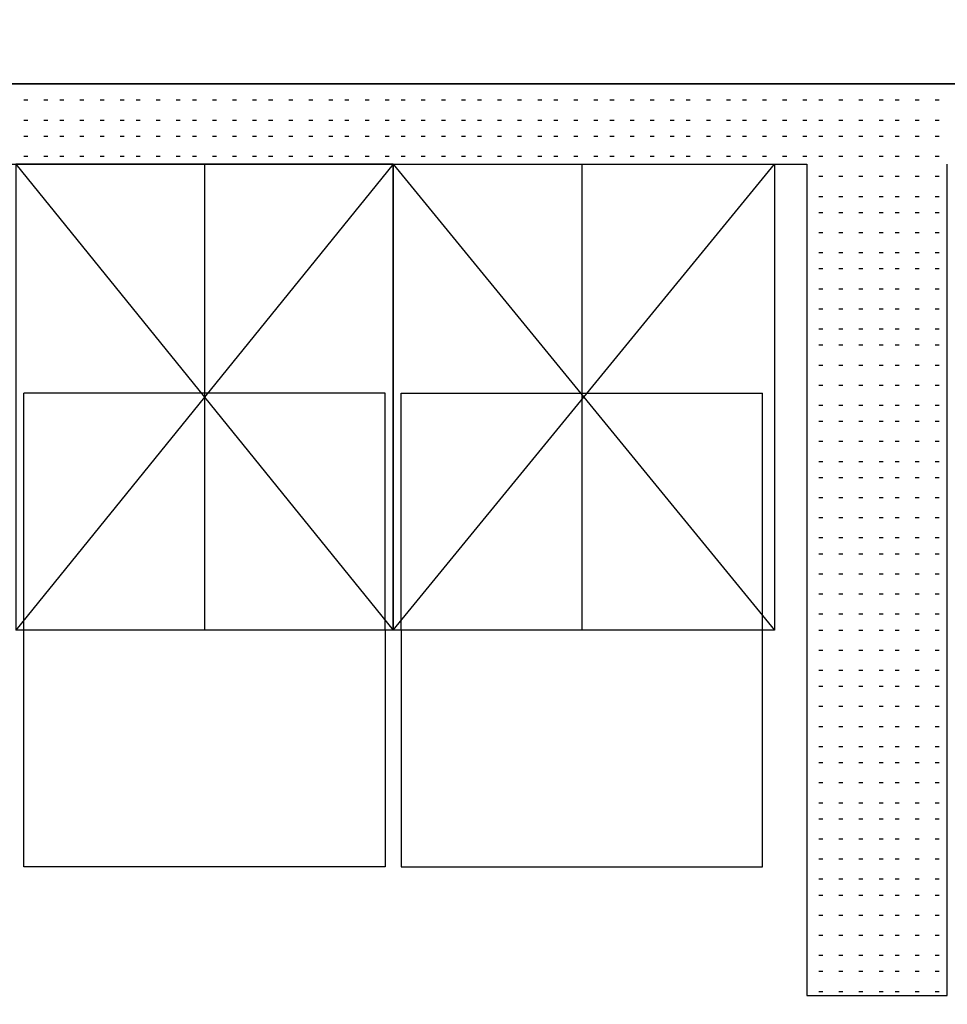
# Model space of a CAD drawing. Header units: millimetres. Extents: x 46 to 491, y -41 to 547.
# Tile 34 of 140: x 105 to 115, y 101 to 111. Entities that reach past the tile are written whole.
import ezdxf
from ezdxf import colors
from ezdxf.entities.mleader import LeaderData, LeaderLine
from ezdxf.math import Vec2, Vec3

# ---------------------------------------------------------------- set-up
doc = ezdxf.new("R2010")
doc.units = ezdxf.units.MM
doc.header["$LTSCALE"] = 10
doc.layers.add('_IE_adresy', color=173, linetype='Continuous')
doc.layers.add('xref', color=252, linetype='Continuous')
doc.styles.add('EEP_adresy', font='ARIALNI.TTF', dxfattribs={"width": 0.9, "height": 20})

# ---------------------------------------------------------------- blocks, each defined once
blk = doc.blocks.new('stacja')
at = {"color": 9, "lineweight": 25}
for points in [[(70.231, 59.351333), (104.605667, 59.351333), (104.605667, 60.198), (20.616334, 60.198), (20.616334, 59.351333)], [(54.864, 59.351333), (50.884667, 59.351333), (50.884667, 54.440666)], [(54.864, 59.351333), (54.864, 54.440666), (50.884667, 54.440666)], [(50.884667, 59.351333), (54.864, 54.440666), (54.864, 59.351333), (50.884667, 54.440666)], [(52.874334, 59.351333), (52.874334, 54.440666)], [(54.864, 59.351333), (58.885667, 59.351333), (58.885667, 54.440666)], [(54.864, 59.351333), (54.864, 54.440666)], [(58.885667, 54.440666), (54.864, 54.440666), (58.885667, 59.351333)], [(54.864, 54.440666), (54.864, 59.351333), (58.885667, 54.440666)], [(54.779334, 54.440666), (54.779334, 56.938333), (50.969334, 56.938333)], [(54.948667, 54.440666), (54.948667, 56.938333), (58.758667, 56.938333)], [(54.779334, 51.943), (50.969334, 51.943), (50.969334, 54.440666)], [(54.948667, 51.943), (58.758667, 51.943), (58.758667, 54.440666)]]:
    blk.add_lwpolyline(points, dxfattribs=at)
for points in [[(20.616334, 60.198), (20.616334, 60.198), (104.605667, 60.198), (104.605667, 60.198)], [(50.969334, 60.028666), (50.969334, 60.028666), (51.011667, 60.028666), (51.011667, 60.028666)], [(51.181, 60.028666), (51.181, 60.028666), (51.223334, 60.028666), (51.223334, 60.028666)], [(51.350334, 60.028666), (51.350334, 60.028666), (51.392667, 60.028666), (51.392667, 60.028666)], [(51.562, 60.028666), (51.562, 60.028666), (51.604334, 60.028666), (51.604334, 60.028666)], [(51.773667, 60.028666), (51.773667, 60.028666), (51.816, 60.028666), (51.816, 60.028666)], [(51.985334, 60.028666), (51.985334, 60.028666), (52.027667, 60.028666), (52.027667, 60.028666)], [(52.154667, 60.028666), (52.154667, 60.028666), (52.197, 60.028666), (52.197, 60.028666)], [(52.366334, 60.028666), (52.366334, 60.028666), (52.408667, 60.028666), (52.408667, 60.028666)], [(52.578, 60.028666), (52.578, 60.028666), (52.620334, 60.028666), (52.620334, 60.028666)], [(52.747334, 60.028666), (52.747334, 60.028666), (52.789667, 60.028666), (52.789667, 60.028666)], [(52.959, 60.028666), (52.959, 60.028666), (53.001334, 60.028666), (53.001334, 60.028666)], [(53.170667, 60.028666), (53.170667, 60.028666), (53.213, 60.028666), (53.213, 60.028666)], [(53.382334, 60.028666), (53.382334, 60.028666), (53.424667, 60.028666), (53.424667, 60.028666)], [(53.551667, 60.028666), (53.551667, 60.028666), (53.594, 60.028666), (53.594, 60.028666)], [(53.763334, 60.028666), (53.763334, 60.028666), (53.805667, 60.028666), (53.805667, 60.028666)], [(53.975, 60.028666), (53.975, 60.028666), (54.017334, 60.028666), (54.017334, 60.028666)], [(54.186667, 60.028666), (54.186667, 60.028666), (54.229, 60.028666), (54.229, 60.028666)], [(54.356, 60.028666), (54.356, 60.028666), (54.398334, 60.028666), (54.398334, 60.028666)], [(54.567667, 60.028666), (54.567667, 60.028666), (54.61, 60.028666), (54.61, 60.028666)], [(54.779334, 60.028666), (54.779334, 60.028666), (54.821667, 60.028666), (54.821667, 60.028666)], [(54.948667, 60.028666), (54.948667, 60.028666), (54.991, 60.028666), (54.991, 60.028666)], [(55.160334, 60.028666), (55.160334, 60.028666), (55.202667, 60.028666), (55.202667, 60.028666)], [(55.372, 60.028666), (55.372, 60.028666), (55.414334, 60.028666), (55.414334, 60.028666)], [(55.583667, 60.028666), (55.583667, 60.028666), (55.626, 60.028666), (55.626, 60.028666)], [(55.753, 60.028666), (55.753, 60.028666), (55.795334, 60.028666), (55.795334, 60.028666)], [(55.964667, 60.028666), (55.964667, 60.028666), (56.007, 60.028666), (56.007, 60.028666)], [(56.176334, 60.028666), (56.176334, 60.028666), (56.218667, 60.028666), (56.218667, 60.028666)], [(56.388, 60.028666), (56.388, 60.028666), (56.430334, 60.028666), (56.430334, 60.028666)], [(56.557334, 60.028666), (56.557334, 60.028666), (56.599667, 60.028666), (56.599667, 60.028666)], [(56.769, 60.028666), (56.769, 60.028666), (56.811334, 60.028666), (56.811334, 60.028666)], [(56.980667, 60.028666), (56.980667, 60.028666), (57.023, 60.028666), (57.023, 60.028666)], [(57.15, 60.028666), (57.15, 60.028666), (57.192334, 60.028666), (57.192334, 60.028666)], [(57.361667, 60.028666), (57.361667, 60.028666), (57.404, 60.028666), (57.404, 60.028666)], [(57.573334, 60.028666), (57.573334, 60.028666), (57.615667, 60.028666), (57.615667, 60.028666)], [(57.785, 60.028666), (57.785, 60.028666), (57.827334, 60.028666), (57.827334, 60.028666)], [(57.954334, 60.028666), (57.954334, 60.028666), (57.996667, 60.028666), (57.996667, 60.028666)], [(58.166, 60.028666), (58.166, 60.028666), (58.208334, 60.028666), (58.208334, 60.028666)], [(58.377667, 60.028666), (58.377667, 60.028666), (58.42, 60.028666), (58.42, 60.028666)], [(58.547, 60.028666), (58.547, 60.028666), (58.589334, 60.028666), (58.589334, 60.028666)], [(58.758667, 60.028666), (58.758667, 60.028666), (58.801, 60.028666), (58.801, 60.028666)], [(58.970334, 60.028666), (58.970334, 60.028666), (59.012667, 60.028666), (59.012667, 60.028666)], [(59.182, 60.028666), (59.182, 60.028666), (59.224334, 60.028666), (59.224334, 60.028666)], [(59.351334, 60.028666), (59.351334, 60.028666), (59.393667, 60.028666), (59.393667, 60.028666)], [(59.563, 60.028666), (59.563, 60.028666), (59.605334, 60.028666), (59.605334, 60.028666)], [(59.774667, 60.028666), (59.774667, 60.028666), (59.817, 60.028666), (59.817, 60.028666)], [(59.986334, 60.028666), (59.986334, 60.028666), (60.028667, 60.028666), (60.028667, 60.028666)], [(60.155667, 60.028666), (60.155667, 60.028666), (60.198, 60.028666), (60.198, 60.028666)], [(60.367334, 60.028666), (60.367334, 60.028666), (60.409667, 60.028666), (60.409667, 60.028666)], [(60.579, 60.028666), (60.579, 60.028666), (60.621334, 60.028666), (60.621334, 60.028666)], [(50.969334, 59.817), (50.969334, 59.817), (51.011667, 59.817), (51.011667, 59.817)], [(51.181, 59.817), (51.181, 59.817), (51.223334, 59.817), (51.223334, 59.817)], [(51.350334, 59.817), (51.350334, 59.817), (51.392667, 59.817), (51.392667, 59.817)], [(51.562, 59.817), (51.562, 59.817), (51.604334, 59.817), (51.604334, 59.817)], [(51.773667, 59.817), (51.773667, 59.817), (51.816, 59.817), (51.816, 59.817)], [(51.985334, 59.817), (51.985334, 59.817), (52.027667, 59.817), (52.027667, 59.817)], [(52.154667, 59.817), (52.154667, 59.817), (52.197, 59.817), (52.197, 59.817)], [(52.366334, 59.817), (52.366334, 59.817), (52.408667, 59.817), (52.408667, 59.817)], [(52.578, 59.817), (52.578, 59.817), (52.620334, 59.817), (52.620334, 59.817)], [(52.747334, 59.817), (52.747334, 59.817), (52.789667, 59.817), (52.789667, 59.817)], [(52.959, 59.817), (52.959, 59.817), (53.001334, 59.817), (53.001334, 59.817)], [(53.170667, 59.817), (53.170667, 59.817), (53.213, 59.817), (53.213, 59.817)], [(53.382334, 59.817), (53.382334, 59.817), (53.424667, 59.817), (53.424667, 59.817)], [(53.551667, 59.817), (53.551667, 59.817), (53.594, 59.817), (53.594, 59.817)], [(53.763334, 59.817), (53.763334, 59.817), (53.805667, 59.817), (53.805667, 59.817)], [(53.975, 59.817), (53.975, 59.817), (54.017334, 59.817), (54.017334, 59.817)], [(54.186667, 59.817), (54.186667, 59.817), (54.229, 59.817), (54.229, 59.817)], [(54.356, 59.817), (54.356, 59.817), (54.398334, 59.817), (54.398334, 59.817)], [(54.567667, 59.817), (54.567667, 59.817), (54.61, 59.817), (54.61, 59.817)], [(54.779334, 59.817), (54.779334, 59.817), (54.821667, 59.817), (54.821667, 59.817)], [(54.948667, 59.817), (54.948667, 59.817), (54.991, 59.817), (54.991, 59.817)], [(55.160334, 59.817), (55.160334, 59.817), (55.202667, 59.817), (55.202667, 59.817)], [(55.372, 59.817), (55.372, 59.817), (55.414334, 59.817), (55.414334, 59.817)], [(55.583667, 59.817), (55.583667, 59.817), (55.626, 59.817), (55.626, 59.817)], [(55.753, 59.817), (55.753, 59.817), (55.795334, 59.817), (55.795334, 59.817)], [(55.964667, 59.817), (55.964667, 59.817), (56.007, 59.817), (56.007, 59.817)], [(56.176334, 59.817), (56.176334, 59.817), (56.218667, 59.817), (56.218667, 59.817)], [(56.388, 59.817), (56.388, 59.817), (56.430334, 59.817), (56.430334, 59.817)], [(56.557334, 59.817), (56.557334, 59.817), (56.599667, 59.817), (56.599667, 59.817)], [(56.769, 59.817), (56.769, 59.817), (56.811334, 59.817), (56.811334, 59.817)], [(56.980667, 59.817), (56.980667, 59.817), (57.023, 59.817), (57.023, 59.817)], [(57.15, 59.817), (57.15, 59.817), (57.192334, 59.817), (57.192334, 59.817)], [(57.361667, 59.817), (57.361667, 59.817), (57.404, 59.817), (57.404, 59.817)], [(57.573334, 59.817), (57.573334, 59.817), (57.615667, 59.817), (57.615667, 59.817)], [(57.785, 59.817), (57.785, 59.817), (57.827334, 59.817), (57.827334, 59.817)], [(57.954334, 59.817), (57.954334, 59.817), (57.996667, 59.817), (57.996667, 59.817)], [(58.166, 59.817), (58.166, 59.817), (58.208334, 59.817), (58.208334, 59.817)], [(58.377667, 59.817), (58.377667, 59.817), (58.42, 59.817), (58.42, 59.817)], [(58.547, 59.817), (58.547, 59.817), (58.589334, 59.817), (58.589334, 59.817)], [(58.758667, 59.817), (58.758667, 59.817), (58.801, 59.817), (58.801, 59.817)], [(58.970334, 59.817), (58.970334, 59.817), (59.012667, 59.817), (59.012667, 59.817)], [(59.182, 59.817), (59.182, 59.817), (59.224334, 59.817), (59.224334, 59.817)], [(59.351334, 59.817), (59.351334, 59.817), (59.393667, 59.817), (59.393667, 59.817)], [(59.563, 59.817), (59.563, 59.817), (59.605334, 59.817), (59.605334, 59.817)], [(59.774667, 59.817), (59.774667, 59.817), (59.817, 59.817), (59.817, 59.817)], [(59.986334, 59.817), (59.986334, 59.817), (60.028667, 59.817), (60.028667, 59.817)], [(60.155667, 59.817), (60.155667, 59.817), (60.198, 59.817), (60.198, 59.817)], [(60.367334, 59.817), (60.367334, 59.817), (60.409667, 59.817), (60.409667, 59.817)], [(60.579, 59.817), (60.579, 59.817), (60.621334, 59.817), (60.621334, 59.817)], [(50.969334, 59.647666), (50.969334, 59.647666), (51.011667, 59.647666), (51.011667, 59.647666)], [(51.181, 59.647666), (51.181, 59.647666), (51.223334, 59.647666), (51.223334, 59.647666)], [(51.350334, 59.647666), (51.350334, 59.647666), (51.392667, 59.647666), (51.392667, 59.647666)], [(51.562, 59.647666), (51.562, 59.647666), (51.604334, 59.647666), (51.604334, 59.647666)], [(51.773667, 59.647666), (51.773667, 59.647666), (51.816, 59.647666), (51.816, 59.647666)], [(51.985334, 59.647666), (51.985334, 59.647666), (52.027667, 59.647666), (52.027667, 59.647666)], [(52.154667, 59.647666), (52.154667, 59.647666), (52.197, 59.647666), (52.197, 59.647666)], [(52.366334, 59.647666), (52.366334, 59.647666), (52.408667, 59.647666), (52.408667, 59.647666)], [(52.578, 59.647666), (52.578, 59.647666), (52.620334, 59.647666), (52.620334, 59.647666)], [(52.747334, 59.647666), (52.747334, 59.647666), (52.789667, 59.647666), (52.789667, 59.647666)], [(52.959, 59.647666), (52.959, 59.647666), (53.001334, 59.647666), (53.001334, 59.647666)], [(53.170667, 59.647666), (53.170667, 59.647666), (53.213, 59.647666), (53.213, 59.647666)], [(53.382334, 59.647666), (53.382334, 59.647666), (53.424667, 59.647666), (53.424667, 59.647666)], [(53.551667, 59.647666), (53.551667, 59.647666), (53.594, 59.647666), (53.594, 59.647666)], [(53.763334, 59.647666), (53.763334, 59.647666), (53.805667, 59.647666), (53.805667, 59.647666)], [(53.975, 59.647666), (53.975, 59.647666), (54.017334, 59.647666), (54.017334, 59.647666)], [(54.186667, 59.647666), (54.186667, 59.647666), (54.229, 59.647666), (54.229, 59.647666)], [(54.356, 59.647666), (54.356, 59.647666), (54.398334, 59.647666), (54.398334, 59.647666)], [(54.567667, 59.647666), (54.567667, 59.647666), (54.61, 59.647666), (54.61, 59.647666)], [(54.779334, 59.647666), (54.779334, 59.647666), (54.821667, 59.647666), (54.821667, 59.647666)], [(54.948667, 59.647666), (54.948667, 59.647666), (54.991, 59.647666), (54.991, 59.647666)], [(55.160334, 59.647666), (55.160334, 59.647666), (55.202667, 59.647666), (55.202667, 59.647666)], [(55.372, 59.647666), (55.372, 59.647666), (55.414334, 59.647666), (55.414334, 59.647666)], [(55.583667, 59.647666), (55.583667, 59.647666), (55.626, 59.647666), (55.626, 59.647666)], [(55.753, 59.647666), (55.753, 59.647666), (55.795334, 59.647666), (55.795334, 59.647666)], [(55.964667, 59.647666), (55.964667, 59.647666), (56.007, 59.647666), (56.007, 59.647666)], [(56.176334, 59.647666), (56.176334, 59.647666), (56.218667, 59.647666), (56.218667, 59.647666)], [(56.388, 59.647666), (56.388, 59.647666), (56.430334, 59.647666), (56.430334, 59.647666)], [(56.557334, 59.647666), (56.557334, 59.647666), (56.599667, 59.647666), (56.599667, 59.647666)], [(56.769, 59.647666), (56.769, 59.647666), (56.811334, 59.647666), (56.811334, 59.647666)], [(56.980667, 59.647666), (56.980667, 59.647666), (57.023, 59.647666), (57.023, 59.647666)], [(57.15, 59.647666), (57.15, 59.647666), (57.192334, 59.647666), (57.192334, 59.647666)], [(57.361667, 59.647666), (57.361667, 59.647666), (57.404, 59.647666), (57.404, 59.647666)], [(57.573334, 59.647666), (57.573334, 59.647666), (57.615667, 59.647666), (57.615667, 59.647666)], [(57.785, 59.647666), (57.785, 59.647666), (57.827334, 59.647666), (57.827334, 59.647666)], [(57.954334, 59.647666), (57.954334, 59.647666), (57.996667, 59.647666), (57.996667, 59.647666)], [(58.166, 59.647666), (58.166, 59.647666), (58.208334, 59.647666), (58.208334, 59.647666)], [(58.377667, 59.647666), (58.377667, 59.647666), (58.42, 59.647666), (58.42, 59.647666)], [(58.547, 59.647666), (58.547, 59.647666), (58.589334, 59.647666), (58.589334, 59.647666)], [(58.758667, 59.647666), (58.758667, 59.647666), (58.801, 59.647666), (58.801, 59.647666)], [(58.970334, 59.647666), (58.970334, 59.647666), (59.012667, 59.647666), (59.012667, 59.647666)], [(59.182, 59.647666), (59.182, 59.647666), (59.224334, 59.647666), (59.224334, 59.647666)], [(59.351334, 59.647666), (59.351334, 59.647666), (59.393667, 59.647666), (59.393667, 59.647666)], [(59.563, 59.647666), (59.563, 59.647666), (59.605334, 59.647666), (59.605334, 59.647666)], [(59.774667, 59.647666), (59.774667, 59.647666), (59.817, 59.647666), (59.817, 59.647666)], [(59.986334, 59.647666), (59.986334, 59.647666), (60.028667, 59.647666), (60.028667, 59.647666)], [(60.155667, 59.647666), (60.155667, 59.647666), (60.198, 59.647666), (60.198, 59.647666)], [(60.367334, 59.647666), (60.367334, 59.647666), (60.409667, 59.647666), (60.409667, 59.647666)], [(60.579, 59.647666), (60.579, 59.647666), (60.621334, 59.647666), (60.621334, 59.647666)], [(50.969334, 59.436), (50.969334, 59.436), (51.011667, 59.436), (51.011667, 59.436)], [(51.181, 59.436), (51.181, 59.436), (51.223334, 59.436), (51.223334, 59.436)], [(51.350334, 59.436), (51.350334, 59.436), (51.392667, 59.436), (51.392667, 59.436)], [(51.562, 59.436), (51.562, 59.436), (51.604334, 59.436), (51.604334, 59.436)], [(51.773667, 59.436), (51.773667, 59.436), (51.816, 59.436), (51.816, 59.436)], [(51.985334, 59.436), (51.985334, 59.436), (52.027667, 59.436), (52.027667, 59.436)], [(52.154667, 59.436), (52.154667, 59.436), (52.197, 59.436), (52.197, 59.436)], [(52.366334, 59.436), (52.366334, 59.436), (52.408667, 59.436), (52.408667, 59.436)], [(52.578, 59.436), (52.578, 59.436), (52.620334, 59.436), (52.620334, 59.436)], [(52.747334, 59.436), (52.747334, 59.436), (52.789667, 59.436), (52.789667, 59.436)], [(52.959, 59.436), (52.959, 59.436), (53.001334, 59.436), (53.001334, 59.436)], [(53.170667, 59.436), (53.170667, 59.436), (53.213, 59.436), (53.213, 59.436)], [(53.382334, 59.436), (53.382334, 59.436), (53.424667, 59.436), (53.424667, 59.436)], [(53.551667, 59.436), (53.551667, 59.436), (53.594, 59.436), (53.594, 59.436)], [(53.763334, 59.436), (53.763334, 59.436), (53.805667, 59.436), (53.805667, 59.436)], [(53.975, 59.436), (53.975, 59.436), (54.017334, 59.436), (54.017334, 59.436)], [(54.186667, 59.436), (54.186667, 59.436), (54.229, 59.436), (54.229, 59.436)], [(54.356, 59.436), (54.356, 59.436), (54.398334, 59.436), (54.398334, 59.436)], [(54.567667, 59.436), (54.567667, 59.436), (54.61, 59.436), (54.61, 59.436)], [(54.779334, 59.436), (54.779334, 59.436), (54.821667, 59.436), (54.821667, 59.436)], [(54.948667, 59.436), (54.948667, 59.436), (54.991, 59.436), (54.991, 59.436)], [(55.160334, 59.436), (55.160334, 59.436), (55.202667, 59.436), (55.202667, 59.436)], [(55.372, 59.436), (55.372, 59.436), (55.414334, 59.436), (55.414334, 59.436)], [(55.583667, 59.436), (55.583667, 59.436), (55.626, 59.436), (55.626, 59.436)], [(55.753, 59.436), (55.753, 59.436), (55.795334, 59.436), (55.795334, 59.436)], [(55.964667, 59.436), (55.964667, 59.436), (56.007, 59.436), (56.007, 59.436)], [(56.176334, 59.436), (56.176334, 59.436), (56.218667, 59.436), (56.218667, 59.436)], [(56.388, 59.436), (56.388, 59.436), (56.430334, 59.436), (56.430334, 59.436)], [(56.557334, 59.436), (56.557334, 59.436), (56.599667, 59.436), (56.599667, 59.436)], [(56.769, 59.436), (56.769, 59.436), (56.811334, 59.436), (56.811334, 59.436)], [(56.980667, 59.436), (56.980667, 59.436), (57.023, 59.436), (57.023, 59.436)], [(57.15, 59.436), (57.15, 59.436), (57.192334, 59.436), (57.192334, 59.436)], [(57.361667, 59.436), (57.361667, 59.436), (57.404, 59.436), (57.404, 59.436)], [(57.573334, 59.436), (57.573334, 59.436), (57.615667, 59.436), (57.615667, 59.436)], [(57.785, 59.436), (57.785, 59.436), (57.827334, 59.436), (57.827334, 59.436)], [(57.954334, 59.436), (57.954334, 59.436), (57.996667, 59.436), (57.996667, 59.436)], [(58.166, 59.436), (58.166, 59.436), (58.208334, 59.436), (58.208334, 59.436)], [(58.377667, 59.436), (58.377667, 59.436), (58.42, 59.436), (58.42, 59.436)], [(58.547, 59.436), (58.547, 59.436), (58.589334, 59.436), (58.589334, 59.436)], [(58.758667, 59.436), (58.758667, 59.436), (58.801, 59.436), (58.801, 59.436)], [(58.970334, 59.436), (58.970334, 59.436), (59.012667, 59.436), (59.012667, 59.436)], [(59.182, 59.436), (59.182, 59.436), (59.224334, 59.436), (59.224334, 59.436)], [(59.351334, 59.436), (59.351334, 59.436), (59.393667, 59.436), (59.393667, 59.436)], [(59.563, 59.436), (59.563, 59.436), (59.605334, 59.436), (59.605334, 59.436)], [(59.774667, 59.436), (59.774667, 59.436), (59.817, 59.436), (59.817, 59.436)], [(59.986334, 59.436), (59.986334, 59.436), (60.028667, 59.436), (60.028667, 59.436)], [(60.155667, 59.436), (60.155667, 59.436), (60.198, 59.436), (60.198, 59.436)], [(60.367334, 59.436), (60.367334, 59.436), (60.409667, 59.436), (60.409667, 59.436)], [(60.579, 59.436), (60.579, 59.436), (60.621334, 59.436), (60.621334, 59.436)], [(42.375667, 59.351333), (42.375667, 59.351333), (59.224334, 59.351333), (59.224334, 59.351333)], [(56.853667, 59.351333), (56.853667, 59.351333), (56.853667, 54.440666), (56.853667, 54.440666)], [(59.224334, 59.351333), (59.224334, 59.351333), (59.224334, 50.588333), (59.224334, 50.588333)], [(60.706, 50.588333), (60.706, 50.588333), (60.706, 59.351333), (60.706, 59.351333)], [(59.351334, 59.224333), (59.351334, 59.224333), (59.393667, 59.224333), (59.393667, 59.224333)], [(59.563, 59.224333), (59.563, 59.224333), (59.605334, 59.224333), (59.605334, 59.224333)], [(59.774667, 59.224333), (59.774667, 59.224333), (59.817, 59.224333), (59.817, 59.224333)], [(59.986334, 59.224333), (59.986334, 59.224333), (60.028667, 59.224333), (60.028667, 59.224333)], [(60.155667, 59.224333), (60.155667, 59.224333), (60.198, 59.224333), (60.198, 59.224333)], [(60.367334, 59.224333), (60.367334, 59.224333), (60.409667, 59.224333), (60.409667, 59.224333)], [(60.579, 59.224333), (60.579, 59.224333), (60.621334, 59.224333), (60.621334, 59.224333)], [(59.351334, 59.012666), (59.351334, 59.012666), (59.393667, 59.012666), (59.393667, 59.012666)], [(59.563, 59.012666), (59.563, 59.012666), (59.605334, 59.012666), (59.605334, 59.012666)], [(59.774667, 59.012666), (59.774667, 59.012666), (59.817, 59.012666), (59.817, 59.012666)], [(59.986334, 59.012666), (59.986334, 59.012666), (60.028667, 59.012666), (60.028667, 59.012666)], [(60.155667, 59.012666), (60.155667, 59.012666), (60.198, 59.012666), (60.198, 59.012666)], [(60.367334, 59.012666), (60.367334, 59.012666), (60.409667, 59.012666), (60.409667, 59.012666)], [(60.579, 59.012666), (60.579, 59.012666), (60.621334, 59.012666), (60.621334, 59.012666)], [(59.351334, 58.843333), (59.351334, 58.843333), (59.393667, 58.843333), (59.393667, 58.843333)], [(59.563, 58.843333), (59.563, 58.843333), (59.605334, 58.843333), (59.605334, 58.843333)], [(59.774667, 58.843333), (59.774667, 58.843333), (59.817, 58.843333), (59.817, 58.843333)], [(59.986334, 58.843333), (59.986334, 58.843333), (60.028667, 58.843333), (60.028667, 58.843333)], [(60.155667, 58.843333), (60.155667, 58.843333), (60.198, 58.843333), (60.198, 58.843333)], [(60.367334, 58.843333), (60.367334, 58.843333), (60.409667, 58.843333), (60.409667, 58.843333)], [(60.579, 58.843333), (60.579, 58.843333), (60.621334, 58.843333), (60.621334, 58.843333)], [(59.351334, 58.631666), (59.351334, 58.631666), (59.393667, 58.631666), (59.393667, 58.631666)], [(59.563, 58.631666), (59.563, 58.631666), (59.605334, 58.631666), (59.605334, 58.631666)], [(59.774667, 58.631666), (59.774667, 58.631666), (59.817, 58.631666), (59.817, 58.631666)], [(59.986334, 58.631666), (59.986334, 58.631666), (60.028667, 58.631666), (60.028667, 58.631666)], [(60.155667, 58.631666), (60.155667, 58.631666), (60.198, 58.631666), (60.198, 58.631666)], [(60.367334, 58.631666), (60.367334, 58.631666), (60.409667, 58.631666), (60.409667, 58.631666)], [(60.579, 58.631666), (60.579, 58.631666), (60.621334, 58.631666), (60.621334, 58.631666)], [(59.351334, 58.42), (59.351334, 58.42), (59.393667, 58.42), (59.393667, 58.42)], [(59.563, 58.42), (59.563, 58.42), (59.605334, 58.42), (59.605334, 58.42)], [(59.774667, 58.42), (59.774667, 58.42), (59.817, 58.42), (59.817, 58.42)], [(59.986334, 58.42), (59.986334, 58.42), (60.028667, 58.42), (60.028667, 58.42)], [(60.155667, 58.42), (60.155667, 58.42), (60.198, 58.42), (60.198, 58.42)], [(60.367334, 58.42), (60.367334, 58.42), (60.409667, 58.42), (60.409667, 58.42)], [(60.579, 58.42), (60.579, 58.42), (60.621334, 58.42), (60.621334, 58.42)], [(59.351334, 58.250666), (59.351334, 58.250666), (59.393667, 58.250666), (59.393667, 58.250666)], [(59.563, 58.250666), (59.563, 58.250666), (59.605334, 58.250666), (59.605334, 58.250666)], [(59.774667, 58.250666), (59.774667, 58.250666), (59.817, 58.250666), (59.817, 58.250666)], [(59.986334, 58.250666), (59.986334, 58.250666), (60.028667, 58.250666), (60.028667, 58.250666)], [(60.155667, 58.250666), (60.155667, 58.250666), (60.198, 58.250666), (60.198, 58.250666)], [(60.367334, 58.250666), (60.367334, 58.250666), (60.409667, 58.250666), (60.409667, 58.250666)], [(60.579, 58.250666), (60.579, 58.250666), (60.621334, 58.250666), (60.621334, 58.250666)], [(59.351334, 58.039), (59.351334, 58.039), (59.393667, 58.039), (59.393667, 58.039)], [(59.563, 58.039), (59.563, 58.039), (59.605334, 58.039), (59.605334, 58.039)], [(59.774667, 58.039), (59.774667, 58.039), (59.817, 58.039), (59.817, 58.039)], [(59.986334, 58.039), (59.986334, 58.039), (60.028667, 58.039), (60.028667, 58.039)], [(60.155667, 58.039), (60.155667, 58.039), (60.198, 58.039), (60.198, 58.039)], [(60.367334, 58.039), (60.367334, 58.039), (60.409667, 58.039), (60.409667, 58.039)], [(60.579, 58.039), (60.579, 58.039), (60.621334, 58.039), (60.621334, 58.039)], [(59.351334, 57.827333), (59.351334, 57.827333), (59.393667, 57.827333), (59.393667, 57.827333)], [(59.563, 57.827333), (59.563, 57.827333), (59.605334, 57.827333), (59.605334, 57.827333)], [(59.774667, 57.827333), (59.774667, 57.827333), (59.817, 57.827333), (59.817, 57.827333)], [(59.986334, 57.827333), (59.986334, 57.827333), (60.028667, 57.827333), (60.028667, 57.827333)], [(60.155667, 57.827333), (60.155667, 57.827333), (60.198, 57.827333), (60.198, 57.827333)], [(60.367334, 57.827333), (60.367334, 57.827333), (60.409667, 57.827333), (60.409667, 57.827333)], [(60.579, 57.827333), (60.579, 57.827333), (60.621334, 57.827333), (60.621334, 57.827333)], [(59.351334, 57.615666), (59.351334, 57.615666), (59.393667, 57.615666), (59.393667, 57.615666)], [(59.563, 57.615666), (59.563, 57.615666), (59.605334, 57.615666), (59.605334, 57.615666)], [(59.774667, 57.615666), (59.774667, 57.615666), (59.817, 57.615666), (59.817, 57.615666)], [(59.986334, 57.615666), (59.986334, 57.615666), (60.028667, 57.615666), (60.028667, 57.615666)], [(60.155667, 57.615666), (60.155667, 57.615666), (60.198, 57.615666), (60.198, 57.615666)], [(60.367334, 57.615666), (60.367334, 57.615666), (60.409667, 57.615666), (60.409667, 57.615666)], [(60.579, 57.615666), (60.579, 57.615666), (60.621334, 57.615666), (60.621334, 57.615666)], [(59.351334, 57.446333), (59.351334, 57.446333), (59.393667, 57.446333), (59.393667, 57.446333)], [(59.563, 57.446333), (59.563, 57.446333), (59.605334, 57.446333), (59.605334, 57.446333)], [(59.774667, 57.446333), (59.774667, 57.446333), (59.817, 57.446333), (59.817, 57.446333)], [(59.986334, 57.446333), (59.986334, 57.446333), (60.028667, 57.446333), (60.028667, 57.446333)], [(60.155667, 57.446333), (60.155667, 57.446333), (60.198, 57.446333), (60.198, 57.446333)], [(60.367334, 57.446333), (60.367334, 57.446333), (60.409667, 57.446333), (60.409667, 57.446333)], [(60.579, 57.446333), (60.579, 57.446333), (60.621334, 57.446333), (60.621334, 57.446333)], [(59.351334, 57.234666), (59.351334, 57.234666), (59.393667, 57.234666), (59.393667, 57.234666)], [(59.563, 57.234666), (59.563, 57.234666), (59.605334, 57.234666), (59.605334, 57.234666)], [(59.774667, 57.234666), (59.774667, 57.234666), (59.817, 57.234666), (59.817, 57.234666)], [(59.986334, 57.234666), (59.986334, 57.234666), (60.028667, 57.234666), (60.028667, 57.234666)], [(60.155667, 57.234666), (60.155667, 57.234666), (60.198, 57.234666), (60.198, 57.234666)], [(60.367334, 57.234666), (60.367334, 57.234666), (60.409667, 57.234666), (60.409667, 57.234666)], [(60.579, 57.234666), (60.579, 57.234666), (60.621334, 57.234666), (60.621334, 57.234666)], [(59.351334, 57.023), (59.351334, 57.023), (59.393667, 57.023), (59.393667, 57.023)], [(59.563, 57.023), (59.563, 57.023), (59.605334, 57.023), (59.605334, 57.023)], [(59.774667, 57.023), (59.774667, 57.023), (59.817, 57.023), (59.817, 57.023)], [(59.986334, 57.023), (59.986334, 57.023), (60.028667, 57.023), (60.028667, 57.023)], [(60.155667, 57.023), (60.155667, 57.023), (60.198, 57.023), (60.198, 57.023)], [(60.367334, 57.023), (60.367334, 57.023), (60.409667, 57.023), (60.409667, 57.023)], [(60.579, 57.023), (60.579, 57.023), (60.621334, 57.023), (60.621334, 57.023)], [(50.969334, 54.440666), (50.969334, 54.440666), (50.969334, 56.938333), (50.969334, 56.938333)], [(58.758667, 54.440666), (58.758667, 54.440666), (58.758667, 56.938333), (58.758667, 56.938333)], [(59.351334, 56.811333), (59.351334, 56.811333), (59.393667, 56.811333), (59.393667, 56.811333)], [(59.563, 56.811333), (59.563, 56.811333), (59.605334, 56.811333), (59.605334, 56.811333)], [(59.774667, 56.811333), (59.774667, 56.811333), (59.817, 56.811333), (59.817, 56.811333)], [(59.986334, 56.811333), (59.986334, 56.811333), (60.028667, 56.811333), (60.028667, 56.811333)], [(60.155667, 56.811333), (60.155667, 56.811333), (60.198, 56.811333), (60.198, 56.811333)], [(60.367334, 56.811333), (60.367334, 56.811333), (60.409667, 56.811333), (60.409667, 56.811333)], [(60.579, 56.811333), (60.579, 56.811333), (60.621334, 56.811333), (60.621334, 56.811333)], [(59.351334, 56.642), (59.351334, 56.642), (59.393667, 56.642), (59.393667, 56.642)], [(59.563, 56.642), (59.563, 56.642), (59.605334, 56.642), (59.605334, 56.642)], [(59.774667, 56.642), (59.774667, 56.642), (59.817, 56.642), (59.817, 56.642)], [(59.986334, 56.642), (59.986334, 56.642), (60.028667, 56.642), (60.028667, 56.642)], [(60.155667, 56.642), (60.155667, 56.642), (60.198, 56.642), (60.198, 56.642)], [(60.367334, 56.642), (60.367334, 56.642), (60.409667, 56.642), (60.409667, 56.642)], [(60.579, 56.642), (60.579, 56.642), (60.621334, 56.642), (60.621334, 56.642)], [(59.351334, 56.430333), (59.351334, 56.430333), (59.393667, 56.430333), (59.393667, 56.430333)], [(59.563, 56.430333), (59.563, 56.430333), (59.605334, 56.430333), (59.605334, 56.430333)], [(59.774667, 56.430333), (59.774667, 56.430333), (59.817, 56.430333), (59.817, 56.430333)], [(59.986334, 56.430333), (59.986334, 56.430333), (60.028667, 56.430333), (60.028667, 56.430333)], [(60.155667, 56.430333), (60.155667, 56.430333), (60.198, 56.430333), (60.198, 56.430333)], [(60.367334, 56.430333), (60.367334, 56.430333), (60.409667, 56.430333), (60.409667, 56.430333)], [(60.579, 56.430333), (60.579, 56.430333), (60.621334, 56.430333), (60.621334, 56.430333)], [(59.351334, 56.218666), (59.351334, 56.218666), (59.393667, 56.218666), (59.393667, 56.218666)], [(59.563, 56.218666), (59.563, 56.218666), (59.605334, 56.218666), (59.605334, 56.218666)], [(59.774667, 56.218666), (59.774667, 56.218666), (59.817, 56.218666), (59.817, 56.218666)], [(59.986334, 56.218666), (59.986334, 56.218666), (60.028667, 56.218666), (60.028667, 56.218666)], [(60.155667, 56.218666), (60.155667, 56.218666), (60.198, 56.218666), (60.198, 56.218666)], [(60.367334, 56.218666), (60.367334, 56.218666), (60.409667, 56.218666), (60.409667, 56.218666)], [(60.579, 56.218666), (60.579, 56.218666), (60.621334, 56.218666), (60.621334, 56.218666)], [(59.351334, 56.049333), (59.351334, 56.049333), (59.393667, 56.049333), (59.393667, 56.049333)], [(59.563, 56.049333), (59.563, 56.049333), (59.605334, 56.049333), (59.605334, 56.049333)], [(59.774667, 56.049333), (59.774667, 56.049333), (59.817, 56.049333), (59.817, 56.049333)], [(59.986334, 56.049333), (59.986334, 56.049333), (60.028667, 56.049333), (60.028667, 56.049333)], [(60.155667, 56.049333), (60.155667, 56.049333), (60.198, 56.049333), (60.198, 56.049333)], [(60.367334, 56.049333), (60.367334, 56.049333), (60.409667, 56.049333), (60.409667, 56.049333)], [(60.579, 56.049333), (60.579, 56.049333), (60.621334, 56.049333), (60.621334, 56.049333)], [(59.351334, 55.837666), (59.351334, 55.837666), (59.393667, 55.837666), (59.393667, 55.837666)], [(59.563, 55.837666), (59.563, 55.837666), (59.605334, 55.837666), (59.605334, 55.837666)], [(59.774667, 55.837666), (59.774667, 55.837666), (59.817, 55.837666), (59.817, 55.837666)], [(59.986334, 55.837666), (59.986334, 55.837666), (60.028667, 55.837666), (60.028667, 55.837666)], [(60.155667, 55.837666), (60.155667, 55.837666), (60.198, 55.837666), (60.198, 55.837666)], [(60.367334, 55.837666), (60.367334, 55.837666), (60.409667, 55.837666), (60.409667, 55.837666)], [(60.579, 55.837666), (60.579, 55.837666), (60.621334, 55.837666), (60.621334, 55.837666)], [(59.351334, 55.626), (59.351334, 55.626), (59.393667, 55.626), (59.393667, 55.626)], [(59.563, 55.626), (59.563, 55.626), (59.605334, 55.626), (59.605334, 55.626)], [(59.774667, 55.626), (59.774667, 55.626), (59.817, 55.626), (59.817, 55.626)], [(59.986334, 55.626), (59.986334, 55.626), (60.028667, 55.626), (60.028667, 55.626)], [(60.155667, 55.626), (60.155667, 55.626), (60.198, 55.626), (60.198, 55.626)], [(60.367334, 55.626), (60.367334, 55.626), (60.409667, 55.626), (60.409667, 55.626)], [(60.579, 55.626), (60.579, 55.626), (60.621334, 55.626), (60.621334, 55.626)], [(59.351334, 55.414333), (59.351334, 55.414333), (59.393667, 55.414333), (59.393667, 55.414333)], [(59.563, 55.414333), (59.563, 55.414333), (59.605334, 55.414333), (59.605334, 55.414333)], [(59.774667, 55.414333), (59.774667, 55.414333), (59.817, 55.414333), (59.817, 55.414333)], [(59.986334, 55.414333), (59.986334, 55.414333), (60.028667, 55.414333), (60.028667, 55.414333)], [(60.155667, 55.414333), (60.155667, 55.414333), (60.198, 55.414333), (60.198, 55.414333)], [(60.367334, 55.414333), (60.367334, 55.414333), (60.409667, 55.414333), (60.409667, 55.414333)], [(60.579, 55.414333), (60.579, 55.414333), (60.621334, 55.414333), (60.621334, 55.414333)], [(59.351334, 55.245), (59.351334, 55.245), (59.393667, 55.245), (59.393667, 55.245)], [(59.563, 55.245), (59.563, 55.245), (59.605334, 55.245), (59.605334, 55.245)], [(59.774667, 55.245), (59.774667, 55.245), (59.817, 55.245), (59.817, 55.245)], [(59.986334, 55.245), (59.986334, 55.245), (60.028667, 55.245), (60.028667, 55.245)], [(60.155667, 55.245), (60.155667, 55.245), (60.198, 55.245), (60.198, 55.245)], [(60.367334, 55.245), (60.367334, 55.245), (60.409667, 55.245), (60.409667, 55.245)], [(60.579, 55.245), (60.579, 55.245), (60.621334, 55.245), (60.621334, 55.245)], [(59.351334, 55.033333), (59.351334, 55.033333), (59.393667, 55.033333), (59.393667, 55.033333)], [(59.563, 55.033333), (59.563, 55.033333), (59.605334, 55.033333), (59.605334, 55.033333)], [(59.774667, 55.033333), (59.774667, 55.033333), (59.817, 55.033333), (59.817, 55.033333)], [(59.986334, 55.033333), (59.986334, 55.033333), (60.028667, 55.033333), (60.028667, 55.033333)], [(60.155667, 55.033333), (60.155667, 55.033333), (60.198, 55.033333), (60.198, 55.033333)], [(60.367334, 55.033333), (60.367334, 55.033333), (60.409667, 55.033333), (60.409667, 55.033333)], [(60.579, 55.033333), (60.579, 55.033333), (60.621334, 55.033333), (60.621334, 55.033333)], [(59.351334, 54.821666), (59.351334, 54.821666), (59.393667, 54.821666), (59.393667, 54.821666)], [(59.563, 54.821666), (59.563, 54.821666), (59.605334, 54.821666), (59.605334, 54.821666)], [(59.774667, 54.821666), (59.774667, 54.821666), (59.817, 54.821666), (59.817, 54.821666)], [(59.986334, 54.821666), (59.986334, 54.821666), (60.028667, 54.821666), (60.028667, 54.821666)], [(60.155667, 54.821666), (60.155667, 54.821666), (60.198, 54.821666), (60.198, 54.821666)], [(60.367334, 54.821666), (60.367334, 54.821666), (60.409667, 54.821666), (60.409667, 54.821666)], [(60.579, 54.821666), (60.579, 54.821666), (60.621334, 54.821666), (60.621334, 54.821666)], [(59.351334, 54.61), (59.351334, 54.61), (59.393667, 54.61), (59.393667, 54.61)], [(59.563, 54.61), (59.563, 54.61), (59.605334, 54.61), (59.605334, 54.61)], [(59.774667, 54.61), (59.774667, 54.61), (59.817, 54.61), (59.817, 54.61)], [(59.986334, 54.61), (59.986334, 54.61), (60.028667, 54.61), (60.028667, 54.61)], [(60.155667, 54.61), (60.155667, 54.61), (60.198, 54.61), (60.198, 54.61)], [(60.367334, 54.61), (60.367334, 54.61), (60.409667, 54.61), (60.409667, 54.61)], [(60.579, 54.61), (60.579, 54.61), (60.621334, 54.61), (60.621334, 54.61)], [(54.779334, 54.440666), (54.779334, 54.440666), (54.779334, 51.943), (54.779334, 51.943)], [(54.948667, 54.440666), (54.948667, 54.440666), (54.948667, 51.943), (54.948667, 51.943)], [(59.351334, 54.440666), (59.351334, 54.440666), (59.393667, 54.440666), (59.393667, 54.440666)], [(59.563, 54.440666), (59.563, 54.440666), (59.605334, 54.440666), (59.605334, 54.440666)], [(59.774667, 54.440666), (59.774667, 54.440666), (59.817, 54.440666), (59.817, 54.440666)], [(59.986334, 54.440666), (59.986334, 54.440666), (60.028667, 54.440666), (60.028667, 54.440666)], [(60.155667, 54.440666), (60.155667, 54.440666), (60.198, 54.440666), (60.198, 54.440666)], [(60.367334, 54.440666), (60.367334, 54.440666), (60.409667, 54.440666), (60.409667, 54.440666)], [(60.579, 54.440666), (60.579, 54.440666), (60.621334, 54.440666), (60.621334, 54.440666)], [(59.351334, 54.229), (59.351334, 54.229), (59.393667, 54.229), (59.393667, 54.229)], [(59.563, 54.229), (59.563, 54.229), (59.605334, 54.229), (59.605334, 54.229)], [(59.774667, 54.229), (59.774667, 54.229), (59.817, 54.229), (59.817, 54.229)], [(59.986334, 54.229), (59.986334, 54.229), (60.028667, 54.229), (60.028667, 54.229)], [(60.155667, 54.229), (60.155667, 54.229), (60.198, 54.229), (60.198, 54.229)], [(60.367334, 54.229), (60.367334, 54.229), (60.409667, 54.229), (60.409667, 54.229)], [(60.579, 54.229), (60.579, 54.229), (60.621334, 54.229), (60.621334, 54.229)], [(59.351334, 54.017333), (59.351334, 54.017333), (59.393667, 54.017333), (59.393667, 54.017333)], [(59.563, 54.017333), (59.563, 54.017333), (59.605334, 54.017333), (59.605334, 54.017333)], [(59.774667, 54.017333), (59.774667, 54.017333), (59.817, 54.017333), (59.817, 54.017333)], [(59.986334, 54.017333), (59.986334, 54.017333), (60.028667, 54.017333), (60.028667, 54.017333)], [(60.155667, 54.017333), (60.155667, 54.017333), (60.198, 54.017333), (60.198, 54.017333)], [(60.367334, 54.017333), (60.367334, 54.017333), (60.409667, 54.017333), (60.409667, 54.017333)], [(60.579, 54.017333), (60.579, 54.017333), (60.621334, 54.017333), (60.621334, 54.017333)], [(59.351334, 53.848), (59.351334, 53.848), (59.393667, 53.848), (59.393667, 53.848)], [(59.563, 53.848), (59.563, 53.848), (59.605334, 53.848), (59.605334, 53.848)], [(59.774667, 53.848), (59.774667, 53.848), (59.817, 53.848), (59.817, 53.848)], [(59.986334, 53.848), (59.986334, 53.848), (60.028667, 53.848), (60.028667, 53.848)], [(60.155667, 53.848), (60.155667, 53.848), (60.198, 53.848), (60.198, 53.848)], [(60.367334, 53.848), (60.367334, 53.848), (60.409667, 53.848), (60.409667, 53.848)], [(60.579, 53.848), (60.579, 53.848), (60.621334, 53.848), (60.621334, 53.848)], [(59.351334, 53.636333), (59.351334, 53.636333), (59.393667, 53.636333), (59.393667, 53.636333)], [(59.563, 53.636333), (59.563, 53.636333), (59.605334, 53.636333), (59.605334, 53.636333)], [(59.774667, 53.636333), (59.774667, 53.636333), (59.817, 53.636333), (59.817, 53.636333)], [(59.986334, 53.636333), (59.986334, 53.636333), (60.028667, 53.636333), (60.028667, 53.636333)], [(60.155667, 53.636333), (60.155667, 53.636333), (60.198, 53.636333), (60.198, 53.636333)], [(60.367334, 53.636333), (60.367334, 53.636333), (60.409667, 53.636333), (60.409667, 53.636333)], [(60.579, 53.636333), (60.579, 53.636333), (60.621334, 53.636333), (60.621334, 53.636333)], [(59.351334, 53.424666), (59.351334, 53.424666), (59.393667, 53.424666), (59.393667, 53.424666)], [(59.563, 53.424666), (59.563, 53.424666), (59.605334, 53.424666), (59.605334, 53.424666)], [(59.774667, 53.424666), (59.774667, 53.424666), (59.817, 53.424666), (59.817, 53.424666)], [(59.986334, 53.424666), (59.986334, 53.424666), (60.028667, 53.424666), (60.028667, 53.424666)], [(60.155667, 53.424666), (60.155667, 53.424666), (60.198, 53.424666), (60.198, 53.424666)], [(60.367334, 53.424666), (60.367334, 53.424666), (60.409667, 53.424666), (60.409667, 53.424666)], [(60.579, 53.424666), (60.579, 53.424666), (60.621334, 53.424666), (60.621334, 53.424666)], [(59.351334, 53.213), (59.351334, 53.213), (59.393667, 53.213), (59.393667, 53.213)], [(59.563, 53.213), (59.563, 53.213), (59.605334, 53.213), (59.605334, 53.213)], [(59.774667, 53.213), (59.774667, 53.213), (59.817, 53.213), (59.817, 53.213)], [(59.986334, 53.213), (59.986334, 53.213), (60.028667, 53.213), (60.028667, 53.213)], [(60.155667, 53.213), (60.155667, 53.213), (60.198, 53.213), (60.198, 53.213)], [(60.367334, 53.213), (60.367334, 53.213), (60.409667, 53.213), (60.409667, 53.213)], [(60.579, 53.213), (60.579, 53.213), (60.621334, 53.213), (60.621334, 53.213)], [(59.351334, 53.043666), (59.351334, 53.043666), (59.393667, 53.043666), (59.393667, 53.043666)], [(59.563, 53.043666), (59.563, 53.043666), (59.605334, 53.043666), (59.605334, 53.043666)], [(59.774667, 53.043666), (59.774667, 53.043666), (59.817, 53.043666), (59.817, 53.043666)], [(59.986334, 53.043666), (59.986334, 53.043666), (60.028667, 53.043666), (60.028667, 53.043666)], [(60.155667, 53.043666), (60.155667, 53.043666), (60.198, 53.043666), (60.198, 53.043666)], [(60.367334, 53.043666), (60.367334, 53.043666), (60.409667, 53.043666), (60.409667, 53.043666)], [(60.579, 53.043666), (60.579, 53.043666), (60.621334, 53.043666), (60.621334, 53.043666)], [(59.351334, 52.832), (59.351334, 52.832), (59.393667, 52.832), (59.393667, 52.832)], [(59.563, 52.832), (59.563, 52.832), (59.605334, 52.832), (59.605334, 52.832)], [(59.774667, 52.832), (59.774667, 52.832), (59.817, 52.832), (59.817, 52.832)], [(59.986334, 52.832), (59.986334, 52.832), (60.028667, 52.832), (60.028667, 52.832)], [(60.155667, 52.832), (60.155667, 52.832), (60.198, 52.832), (60.198, 52.832)], [(60.367334, 52.832), (60.367334, 52.832), (60.409667, 52.832), (60.409667, 52.832)], [(60.579, 52.832), (60.579, 52.832), (60.621334, 52.832), (60.621334, 52.832)], [(59.351334, 52.620333), (59.351334, 52.620333), (59.393667, 52.620333), (59.393667, 52.620333)], [(59.563, 52.620333), (59.563, 52.620333), (59.605334, 52.620333), (59.605334, 52.620333)], [(59.774667, 52.620333), (59.774667, 52.620333), (59.817, 52.620333), (59.817, 52.620333)], [(59.986334, 52.620333), (59.986334, 52.620333), (60.028667, 52.620333), (60.028667, 52.620333)], [(60.155667, 52.620333), (60.155667, 52.620333), (60.198, 52.620333), (60.198, 52.620333)], [(60.367334, 52.620333), (60.367334, 52.620333), (60.409667, 52.620333), (60.409667, 52.620333)], [(60.579, 52.620333), (60.579, 52.620333), (60.621334, 52.620333), (60.621334, 52.620333)], [(59.351334, 52.451), (59.351334, 52.451), (59.393667, 52.451), (59.393667, 52.451)], [(59.563, 52.451), (59.563, 52.451), (59.605334, 52.451), (59.605334, 52.451)], [(59.774667, 52.451), (59.774667, 52.451), (59.817, 52.451), (59.817, 52.451)], [(59.986334, 52.451), (59.986334, 52.451), (60.028667, 52.451), (60.028667, 52.451)], [(60.155667, 52.451), (60.155667, 52.451), (60.198, 52.451), (60.198, 52.451)], [(60.367334, 52.451), (60.367334, 52.451), (60.409667, 52.451), (60.409667, 52.451)], [(60.579, 52.451), (60.579, 52.451), (60.621334, 52.451), (60.621334, 52.451)], [(59.351334, 52.239333), (59.351334, 52.239333), (59.393667, 52.239333), (59.393667, 52.239333)], [(59.563, 52.239333), (59.563, 52.239333), (59.605334, 52.239333), (59.605334, 52.239333)], [(59.774667, 52.239333), (59.774667, 52.239333), (59.817, 52.239333), (59.817, 52.239333)], [(59.986334, 52.239333), (59.986334, 52.239333), (60.028667, 52.239333), (60.028667, 52.239333)], [(60.155667, 52.239333), (60.155667, 52.239333), (60.198, 52.239333), (60.198, 52.239333)], [(60.367334, 52.239333), (60.367334, 52.239333), (60.409667, 52.239333), (60.409667, 52.239333)], [(60.579, 52.239333), (60.579, 52.239333), (60.621334, 52.239333), (60.621334, 52.239333)], [(59.351334, 52.027666), (59.351334, 52.027666), (59.393667, 52.027666), (59.393667, 52.027666)], [(59.563, 52.027666), (59.563, 52.027666), (59.605334, 52.027666), (59.605334, 52.027666)], [(59.774667, 52.027666), (59.774667, 52.027666), (59.817, 52.027666), (59.817, 52.027666)], [(59.986334, 52.027666), (59.986334, 52.027666), (60.028667, 52.027666), (60.028667, 52.027666)], [(60.155667, 52.027666), (60.155667, 52.027666), (60.198, 52.027666), (60.198, 52.027666)], [(60.367334, 52.027666), (60.367334, 52.027666), (60.409667, 52.027666), (60.409667, 52.027666)], [(60.579, 52.027666), (60.579, 52.027666), (60.621334, 52.027666), (60.621334, 52.027666)], [(59.351334, 51.816), (59.351334, 51.816), (59.393667, 51.816), (59.393667, 51.816)], [(59.563, 51.816), (59.563, 51.816), (59.605334, 51.816), (59.605334, 51.816)], [(59.774667, 51.816), (59.774667, 51.816), (59.817, 51.816), (59.817, 51.816)], [(59.986334, 51.816), (59.986334, 51.816), (60.028667, 51.816), (60.028667, 51.816)], [(60.155667, 51.816), (60.155667, 51.816), (60.198, 51.816), (60.198, 51.816)], [(60.367334, 51.816), (60.367334, 51.816), (60.409667, 51.816), (60.409667, 51.816)], [(60.579, 51.816), (60.579, 51.816), (60.621334, 51.816), (60.621334, 51.816)], [(59.351334, 51.646666), (59.351334, 51.646666), (59.393667, 51.646666), (59.393667, 51.646666)], [(59.563, 51.646666), (59.563, 51.646666), (59.605334, 51.646666), (59.605334, 51.646666)], [(59.774667, 51.646666), (59.774667, 51.646666), (59.817, 51.646666), (59.817, 51.646666)], [(59.986334, 51.646666), (59.986334, 51.646666), (60.028667, 51.646666), (60.028667, 51.646666)], [(60.155667, 51.646666), (60.155667, 51.646666), (60.198, 51.646666), (60.198, 51.646666)], [(60.367334, 51.646666), (60.367334, 51.646666), (60.409667, 51.646666), (60.409667, 51.646666)], [(60.579, 51.646666), (60.579, 51.646666), (60.621334, 51.646666), (60.621334, 51.646666)], [(59.351334, 51.435), (59.351334, 51.435), (59.393667, 51.435), (59.393667, 51.435)], [(59.563, 51.435), (59.563, 51.435), (59.605334, 51.435), (59.605334, 51.435)], [(59.774667, 51.435), (59.774667, 51.435), (59.817, 51.435), (59.817, 51.435)], [(59.986334, 51.435), (59.986334, 51.435), (60.028667, 51.435), (60.028667, 51.435)], [(60.155667, 51.435), (60.155667, 51.435), (60.198, 51.435), (60.198, 51.435)], [(60.367334, 51.435), (60.367334, 51.435), (60.409667, 51.435), (60.409667, 51.435)], [(60.579, 51.435), (60.579, 51.435), (60.621334, 51.435), (60.621334, 51.435)], [(59.351334, 51.223333), (59.351334, 51.223333), (59.393667, 51.223333), (59.393667, 51.223333)], [(59.563, 51.223333), (59.563, 51.223333), (59.605334, 51.223333), (59.605334, 51.223333)], [(59.774667, 51.223333), (59.774667, 51.223333), (59.817, 51.223333), (59.817, 51.223333)], [(59.986334, 51.223333), (59.986334, 51.223333), (60.028667, 51.223333), (60.028667, 51.223333)], [(60.155667, 51.223333), (60.155667, 51.223333), (60.198, 51.223333), (60.198, 51.223333)], [(60.367334, 51.223333), (60.367334, 51.223333), (60.409667, 51.223333), (60.409667, 51.223333)], [(60.579, 51.223333), (60.579, 51.223333), (60.621334, 51.223333), (60.621334, 51.223333)], [(59.351334, 51.011666), (59.351334, 51.011666), (59.393667, 51.011666), (59.393667, 51.011666)], [(59.563, 51.011666), (59.563, 51.011666), (59.605334, 51.011666), (59.605334, 51.011666)], [(59.774667, 51.011666), (59.774667, 51.011666), (59.817, 51.011666), (59.817, 51.011666)], [(59.986334, 51.011666), (59.986334, 51.011666), (60.028667, 51.011666), (60.028667, 51.011666)], [(60.155667, 51.011666), (60.155667, 51.011666), (60.198, 51.011666), (60.198, 51.011666)], [(60.367334, 51.011666), (60.367334, 51.011666), (60.409667, 51.011666), (60.409667, 51.011666)], [(60.579, 51.011666), (60.579, 51.011666), (60.621334, 51.011666), (60.621334, 51.011666)], [(59.351334, 50.842333), (59.351334, 50.842333), (59.393667, 50.842333), (59.393667, 50.842333)], [(59.563, 50.842333), (59.563, 50.842333), (59.605334, 50.842333), (59.605334, 50.842333)], [(59.774667, 50.842333), (59.774667, 50.842333), (59.817, 50.842333), (59.817, 50.842333)], [(59.986334, 50.842333), (59.986334, 50.842333), (60.028667, 50.842333), (60.028667, 50.842333)], [(60.155667, 50.842333), (60.155667, 50.842333), (60.198, 50.842333), (60.198, 50.842333)], [(60.367334, 50.842333), (60.367334, 50.842333), (60.409667, 50.842333), (60.409667, 50.842333)], [(60.579, 50.842333), (60.579, 50.842333), (60.621334, 50.842333), (60.621334, 50.842333)], [(59.224334, 50.588333), (59.224334, 50.588333), (60.706, 50.588333), (60.706, 50.588333)], [(59.351334, 50.630666), (59.351334, 50.630666), (59.393667, 50.630666), (59.393667, 50.630666)], [(59.563, 50.630666), (59.563, 50.630666), (59.605334, 50.630666), (59.605334, 50.630666)], [(59.774667, 50.630666), (59.774667, 50.630666), (59.817, 50.630666), (59.817, 50.630666)], [(59.986334, 50.630666), (59.986334, 50.630666), (60.028667, 50.630666), (60.028667, 50.630666)], [(60.155667, 50.630666), (60.155667, 50.630666), (60.198, 50.630666), (60.198, 50.630666)], [(60.367334, 50.630666), (60.367334, 50.630666), (60.409667, 50.630666), (60.409667, 50.630666)], [(60.579, 50.630666), (60.579, 50.630666), (60.621334, 50.630666), (60.621334, 50.630666)]]:
    blk.add_open_spline(points, degree=3, dxfattribs=at)

msp = doc.modelspace()

# ---------------------------------------------------------------- block references
at = {"layer": 'xref'}
msp.add_blockref('stacja', (53.992334, 50.410128), dxfattribs=at)

# ---------------------------------------------------------------- leaders
at = {"layer": '_IE_adresy', "color": 1}
ml = msp.add_multileader_mtext('Standard', dxfattribs=at)
ml.set_content('{\\W1;\\fArial|b0|i0|c238|p34;Istn. szafa pożarowa\\PProj.kabel XFLAME E90 5x1x240mm2\\Pzasilić z wolnego obwodu\\PZab. gG200A }', color=1, style='EEP_adresy')
ml.set_leader_properties(color=1)
ml.build(insert=Vec2(0, 0))
ml.multileader.update_dxf_attribs({"text_left_attachment_type": 6, "text_right_attachment_type": 6, "dogleg_length": 0.5, "arrow_head_size": 3})
ctx = ml.context
ctx.base_point, ctx.char_height, ctx.arrow_head_size, ctx.landing_gap_size, ctx.plane_origin = Vec3(127.644572, 130.928128), 2.5, 3, 0.4, Vec3(309.664545, 125.520573)
ctx.left_attachment, ctx.right_attachment, ctx.text_align_type = 6, 6, 2
notes = []
notes.append((ctx, [(0, (1, 1, 0), (189.996083, 130.928128), (-1, 0), 2.410992, [(2, [(204.020679, 100.904641)], 0, [])])]))
ctx.mtext.insert, ctx.mtext.width, ctx.mtext.defined_height, ctx.mtext.alignment, ctx.mtext.line_spacing_factor, ctx.mtext.flow_direction = Vec3(187.185091, 134.205754), 98.67878785, 54.223772, 3, 0.96, 5
for ctx, leaders in notes:
    for number, flags, end, landing, length, lines in leaders:
        leader = LeaderData()
        leader.index, (leader.has_last_leader_line, leader.has_dogleg_vector, leader.attachment_direction) = number, flags
        leader.last_leader_point, leader.dogleg_vector, leader.dogleg_length = Vec3(end), Vec3(landing), length
        for number, points, colour, breaks in lines:
            line = LeaderLine()
            line.index, line.vertices, line.color, line.breaks = number, Vec3.list(points), colors.encode_raw_color(colour), breaks
            leader.lines.append(line)
        ctx.leaders.append(leader)

doc.saveas('drawing.dxf')
